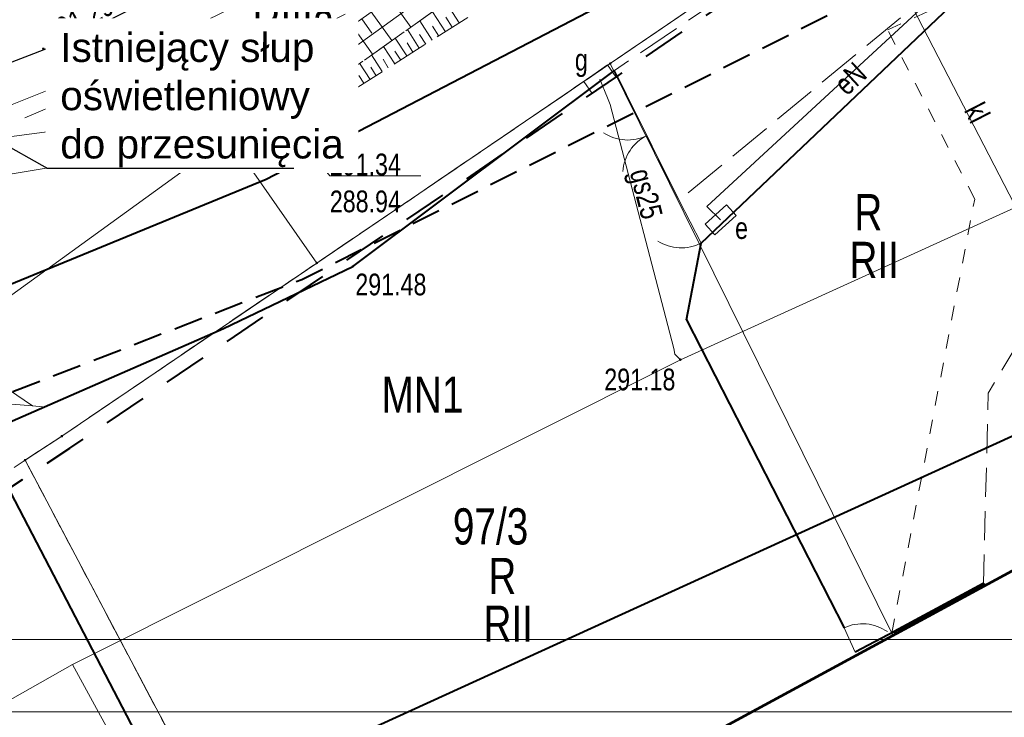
# Model space of a CAD drawing. Header units: metres. Extents: x 7437415 to 7437762, y 5556624 to 5556902.
# Tile 10 of 47: x 7437546 to 7437580, y 5556658 to 5556682. Entities that reach past the tile are written whole.
import ezdxf
from ezdxf import colors
from ezdxf.entities.mleader import LeaderData, LeaderLine
from ezdxf.math import Vec2, Vec3

# ---------------------------------------------------------------- set-up
doc = ezdxf.new("R2010")
doc.units = ezdxf.units.M
doc.header["$MEASUREMENT"] = 0
for name, pattern in [('BUBZ01-500', [1.75, 1.25, -0.5]), ('EGBK02-500', [2, 1.5, -0.5]), ('EGBO02-500', [2.5, 1.5, -1]), ('EGBU01-500', [1, 0.5, -0.5]), ('KTCR02-500', [1.5, 1, -0.5]), ('KTJZ01-500', [2, 1.5, -0.5])]:
    doc.linetypes.add(name, pattern=pattern)
doc.layers.get('0').update_dxf_attribs({"color": 250, "lineweight": 5})
for name, color, linetype, lineweight in [('203-Punkt załamania granicy działki nie stabilizowany', 7, 'Continuous', 5), ('_TABELKA', 7, 'Continuous', 9), ('brama (linia) - symbol', 7, 'Continuous', 5), ('BUBZ01', 250, 'Continuous', 5), ('BUIB02_01', 250, 'Continuous', 5), ('EGBB01', 250, 'Continuous', 5), ('EGBD03', 250, 'Continuous', 5), ('EGBK02', 250, 'Continuous', 5), ('EGBO02', 250, 'Continuous', 5), ('EGBP04_03', 250, 'Continuous', 5), ('EGBU01', 250, 'Continuous', 5), ('Elektryka_opisy_kabli', 7, 'Continuous', 13), ('furtka (linia) - symbol', 7, 'Continuous', 5), ('KTCR02', 250, 'Continuous', 5), ('KTJZ01', 250, 'Continuous', 5), ('KTKR01', 250, 'Continuous', 5), ('KTOK02', 250, 'Continuous', 5), ('KTOK04', 250, 'Continuous', 5), ('KTOK05_01', 250, 'Continuous', 5), ('MPZP', 250, 'Continuous', 5), ('przewód elektroenergetyczny (linia)', 7, 'Continuous', 5), ('przewód elektroenergetyczny (linia)-Atr1', 7, 'Continuous', 5), ('przewód gazowy (linia)', 7, 'Continuous', 5), ('przewód gazowy (linia)-Atr1', 7, 'Continuous', 5), ('przewód kanalizacyjny (linia)', 7, 'Continuous', 5), ('przewód kanalizacyjny (linia)-Atr1', 7, 'Continuous', 5), ('przewód telekomunikacyjny (linia) - symbol', 7, 'Continuous', 5), ('punkt o określonej wysokości (sieć gazowa)', 7, 'Continuous', 5), ('punkt o określonej wysokości (sieć gazowa)-Atr2', 7, 'Continuous', 5), ('punkt o określonej wysokości (sieć kanalizacyjna)', 7, 'Continuous', 5), ('punkt o określonej wysokości (sieć kanalizacyjna)-Atr2', 7, 'Continuous', 5), ('punkt o określonej wysokości (sieć kanalizacyjna)-Atr3', 7, 'Continuous', 5), ('punkt wysokościowy naturalny', 7, 'Continuous', 5), ('punkt wysokościowy sztuczny', 7, 'Continuous', 5), ('RTPW01', 250, 'Continuous', 5), ('RTPW02', 250, 'Continuous', 5), ('SUPG_01', 250, 'Continuous', 5), ('szafa elektroenergetyczna (punkt)', 7, 'Continuous', 5), ('szafa elektroenergetyczna (punkt)-Atr17', 7, 'Continuous', 5), ('szafa gazowa (punkt)', 7, 'Continuous', 5), ('szafa gazowa (punkt)-Atr17', 7, 'Continuous', 5), ('Warstwa 1', 250, 'Continuous', 5), ('właz - siec kanalizacyjna (powierzchnia)', 7, 'Continuous', 5), ('właz okrągły - siec kanalizacyjna (punkt)', 7, 'Continuous', 5), ('właz okrągły - siec kanalizacyjna (punkt)-Atr17', 7, 'Continuous', 5)]:
    doc.layers.add(name, color=color, linetype=linetype, lineweight=lineweight)
doc.styles.get("Standard").update_dxf_attribs({"font": 'txt.shx', "width": 0.75})
doc.styles.add('STYL_ARIAL', font='simplex.shx', dxfattribs={"width": 0.75, "oblique": 0.1})
doc.linetypes.add('KTOK05_01-500', pattern='A,3.75,[13,dgnlstyle-rozp_2015.shx,S=0.002778,R=0,X=0,Y=0],3.75', length=7.5)

# ---------------------------------------------------------------- blocks, each defined once
blk = doc.blocks.new('PT01')
at = {"color": 0, "linetype": 'Continuous', "lineweight": 13, "ltscale": 10}
for p, q in [((46.5, 0), (37.84, 5)), ((6.5, 0), (0, 0)), ((6.5, 0), (16.5, 0)), ((16.5, 0), (26.5, 0)), ((26.5, 0), (36.5, 0)), ((36.5, 0), (27.84, -5)), ((36.5, 0), (46.5, 0)), ((46.5, 0), (50, 0))]:
    blk.add_line(p, q, dxfattribs=at)
blk = doc.blocks.new('OK02')
at = {"layer": 'brama (linia) - symbol', "color": 0, "linetype": 'Continuous', "lineweight": 13, "ltscale": 10}
for centre, start, end in [((-15, 0), 0, 60), ((15, 0), 120, 180)]:
    blk.add_arc(centre, 15, start, end, dxfattribs=at)
blk = doc.blocks.new('OK04')
at = {"color": 0, "linetype": 'Continuous', "lineweight": 0, "ltscale": 10}
blk.add_arc((15, 0.01), 15, 120, 180, dxfattribs=at)
blk = doc.blocks.new('PW01')
at = {"layer": 'punkt wysokościowy naturalny', "linetype": 'Continuous', "lineweight": 13}
h = blk.add_hatch(color=0, dxfattribs=at)
edge = h.paths.add_edge_path()
edge.add_arc((0, 0), 0.45, 0, 360)
blk = doc.blocks.new('US22')
at = {"color": 0, "linetype": 'Continuous', "lineweight": 13, "ltscale": 10}
blk.add_circle((0, 0), 2.5, dxfattribs=at)
blk = doc.blocks.new('US20')
at = {"color": 0, "linetype": 'Continuous', "lineweight": 13, "ltscale": 10}
for p, q in [((-5, -2.5), (-5, 2.5)), ((-5, 2.5), (5, 2.5)), ((5, -2.5), (5, 2.5)), ((-5, -2.5), (5, -2.5))]:
    blk.add_line(p, q, dxfattribs=at)
blk = doc.blocks.new('US18')
at = {"color": 0, "linetype": 'Continuous', "lineweight": 13, "ltscale": 10}
for p, q in [((-5, -2.5), (-5, 2.5)), ((-5, 2.5), (5, 2.5)), ((5, -2.5), (5, 2.5)), ((-5, -2.5), (5, -2.5))]:
    blk.add_line(p, q, dxfattribs=at)
blk = doc.blocks.new('203')
at = {"layer": '203-Punkt załamania granicy działki nie stabilizowany', "linetype": 'Continuous', "lineweight": 13}
h = blk.add_hatch(color=96, dxfattribs=at)
edge = h.paths.add_edge_path()
edge.add_arc((0, 0), 0.45, 0, 360)
blk = doc.blocks.new('PW02')
at = {"layer": 'punkt wysokościowy sztuczny', "linetype": 'Continuous', "lineweight": 13}
h = blk.add_hatch(color=0, dxfattribs=at)
edge = h.paths.add_edge_path()
edge.add_arc((0, 0), 0.45, 0, 360)
blk = doc.blocks.new('_None')

msp = doc.modelspace()

# ---------------------------------------------------------------- linework, layer by layer
at = {"layer": '_TABELKA', "color": 7}
for points in [[(7437755.425, 5556804.566), (7437414.651, 5556804.566), (7437414.651, 5556658.066), (7437755.425, 5556658.066)], [(7437752.925, 5556802.066), (7437417.151, 5556802.066), (7437417.151, 5556660.566), (7437752.925, 5556660.566)]]:
    msp.add_lwpolyline(points, close=True, dxfattribs=at)
at = {"layer": 'BUBZ01', "color": 7, "linetype": 'BUBZ01-500', "lineweight": 13, "flags": 128}
for points in [[(7437555.54, 5556678.94), (7437554.3, 5556679.55), (7437564.94, 5556687.09), (7437572.62, 5556693.02), (7437576.97, 5556698.63), (7437577.76, 5556697.74), (7437573.36, 5556691.57), (7437555.54, 5556678.94)], [(7437577.76, 5556697.74), (7437578.63, 5556697.21), (7437574.37, 5556690.27), (7437554.88, 5556677.9), (7437555.54, 5556678.94), (7437573.36, 5556691.57), (7437577.76, 5556697.74)]]:
    msp.add_lwpolyline(points, close=True, dxfattribs=at)
at = {"layer": 'BUBZ01', "color": 7, "linetype": 'Continuous', "lineweight": 13, "flags": 128}
for points in [[(7437558.75, 5556682.71), (7437559.46, 5556681.72)], [(7437561.12, 5556681.86), (7437560.67, 5556682.58)], [(7437558.09, 5556682.24), (7437558.8, 5556681.25)], [(7437560.65, 5556681.56), (7437560.21, 5556682.25)], [(7437557.43, 5556681.77), (7437558.13, 5556680.78)], [(7437557.76, 5556682), (7437558.11, 5556681.51)], [(7437560.19, 5556681.27), (7437559.77, 5556681.94)], [(7437560.88, 5556681.71), (7437560.66, 5556682.06)], [(7437557.1, 5556681.54), (7437557.45, 5556681.04)], [(7437559.75, 5556680.99), (7437559.34, 5556681.63)], [(7437559.97, 5556681.13), (7437559.76, 5556681.46)], [(7437560.42, 5556681.41), (7437560.2, 5556681.75)], [(7437556.77, 5556681.3), (7437557.47, 5556680.31)], [(7437559.32, 5556680.72), (7437558.92, 5556681.34)], [(7437559.53, 5556680.85), (7437559.33, 5556681.17)], [(7437556.11, 5556680.83), (7437556.81, 5556679.84)], [(7437556.44, 5556681.07), (7437556.79, 5556680.57)], [(7437558.47, 5556680.18), (7437558.1, 5556680.76)], [(7437558.9, 5556680.45), (7437558.51, 5556681.05)], [(7437559.11, 5556680.58), (7437558.91, 5556680.89)], [(7437555.78, 5556680.6), (7437556.13, 5556680.1)], [(7437558.05, 5556679.91), (7437557.69, 5556680.47)], [(7437558.68, 5556680.31), (7437558.5, 5556680.61)], [(7437555.1, 5556680.12), (7437555.45, 5556679.62)], [(7437555.45, 5556680.36), (7437556.15, 5556679.37)], [(7437557.62, 5556679.64), (7437557.28, 5556680.18)], [(7437558.26, 5556680.04), (7437558.08, 5556680.33)], [(7437554.71, 5556679.84), (7437555.24, 5556679.09)], [(7437557.2, 5556679.37), (7437556.87, 5556679.89)], [(7437557.41, 5556679.51), (7437557.24, 5556679.77)], [(7437557.84, 5556679.78), (7437557.66, 5556680.05)], [(7437556.78, 5556679.1), (7437556.46, 5556679.59)], [(7437556.99, 5556679.24), (7437556.83, 5556679.49)], [(7437556.35, 5556678.83), (7437556.05, 5556679.3)], [(7437556.56, 5556678.97), (7437556.41, 5556679.21)], [(7437555.93, 5556678.56), (7437555.64, 5556679.01)], [(7437556.14, 5556678.7), (7437555.99, 5556678.93)], [(7437555.5, 5556678.3), (7437555.32, 5556678.59)], [(7437555.72, 5556678.43), (7437555.59, 5556678.63)], [(7437555.08, 5556678.03), (7437555.02, 5556678.12)], [(7437555.29, 5556678.16), (7437555.23, 5556678.26)]]:
    msp.add_lwpolyline(points, dxfattribs=at)
at = {"layer": 'BUIB02_01', "color": 212, "linetype": 'Continuous', "lineweight": 40, "flags": 128}
msp.add_lwpolyline([(7437478.779, 5556655.789), (7437498.529, 5556658.242), (7437527.258, 5556665.29), (7437554.461, 5556676.462), (7437578.709, 5556689.08)], dxfattribs=at)
at = {"layer": 'EGBB01', "color": 7, "linetype": 'Continuous', "lineweight": 53, "flags": 128}
for points in [[(7437576.15, 5556660.84), (7437579.22, 5556662.5)], [(7437579.22, 5556662.5), (7437579.26, 5556662.425)], [(7437576.19, 5556660.761), (7437576.15, 5556660.84)]]:
    msp.add_lwpolyline(points, dxfattribs=at)
at = {"layer": 'EGBD03', "color": 96, "linetype": 'Continuous', "lineweight": 13, "flags": 128}
for points in [[(7437549.89, 5556680.73), (7437584.26, 5556697.53)], [(7437553.19, 5556677.9), (7437564.3, 5556685.93)], [(7437572.27, 5556684.51), (7437566.34, 5556680.46)], [(7437535.38, 5556674.92), (7437549.89, 5556680.73)], [(7437558.94, 5556675.42), (7437566.34, 5556680.46)], [(7437566.34, 5556680.46), (7437576.06, 5556660.79)], [(7437553.19, 5556677.9), (7437533.16, 5556663.41)], [(7437535.38, 5556674.92), (7437553.19, 5556677.9)], [(7437553.19, 5556677.9), (7437556.21, 5556673.57)], [(7437556.21, 5556673.57), (7437558.94, 5556675.42)], [(7437556.21, 5556673.57), (7437547.41, 5556667.59)], [(7437547.41, 5556667.59), (7437546.14, 5556666.76)], [(7437545.77, 5556666.51), (7437546.14, 5556666.76)], [(7437546.14, 5556666.76), (7437555.292, 5556649.43)], [(7437576.06, 5556660.79), (7437576.099, 5556660.712)]]:
    msp.add_lwpolyline(points, dxfattribs=at)
at = {"layer": 'EGBK02', "color": 96, "linetype": 'EGBK02-500', "lineweight": 13, "flags": 128}
for points in [[(7437572.27, 5556684.51), (7437566.34, 5556680.46)], [(7437566.34, 5556680.46), (7437558.94, 5556675.42)], [(7437558.94, 5556675.42), (7437556.21, 5556673.57)], [(7437556.21, 5556673.57), (7437547.41, 5556667.59)], [(7437547.41, 5556667.59), (7437546.14, 5556666.76)], [(7437546.14, 5556666.76), (7437555.292, 5556649.43)]]:
    msp.add_lwpolyline(points, dxfattribs=at)
at = {"layer": 'EGBO02', "color": 96, "linetype": 'EGBO02-500', "lineweight": 40, "flags": 128}
msp.add_lwpolyline([(7437509.408, 5556641.775), (7437527.366, 5556653.573), (7437535.53, 5556659.046), (7437540.808, 5556662.655), (7437546.047, 5556666.094), (7437546.417, 5556666.344), (7437547.687, 5556667.174), (7437556.491, 5556673.156), (7437559.221, 5556675.006), (7437566.622, 5556680.047), (7437572.551, 5556684.096), (7437578.927, 5556688.403), (7437581.512, 5556689.607), (7437586.468, 5556691.935), (7437596.734, 5556696.524), (7437608.998, 5556702.025), (7437613.531, 5556704.147), (7437646.901, 5556719.682), (7437664.231, 5556728.731), (7437679.981, 5556736.007), (7437721.816, 5556755.672), (7437743.341, 5556772.789), (7437751.664, 5556779.423)], dxfattribs=at)
at = {"layer": 'EGBU01', "color": 96, "linetype": 'EGBU01-500', "lineweight": 13, "flags": 128}
for points in [[(7437575.92, 5556681.62), (7437583.87, 5556685.3)], [(7437572.27, 5556684.51), (7437566.34, 5556680.46)], [(7437566.34, 5556680.46), (7437572.27, 5556684.51)], [(7437578.92, 5556675.78), (7437575.92, 5556681.62)], [(7437566.34, 5556680.46), (7437558.94, 5556675.42)], [(7437558.94, 5556675.42), (7437566.34, 5556680.46)], [(7437576.06, 5556660.79), (7437578.92, 5556675.78)], [(7437558.94, 5556675.42), (7437556.21, 5556673.57)], [(7437556.21, 5556673.57), (7437558.94, 5556675.42)], [(7437556.21, 5556673.57), (7437547.41, 5556667.59)], [(7437547.41, 5556667.59), (7437556.21, 5556673.57)], [(7437547.41, 5556667.59), (7437546.14, 5556666.76)], [(7437546.14, 5556666.76), (7437547.41, 5556667.59)], [(7437545.77, 5556666.51), (7437546.14, 5556666.76)], [(7437546.14, 5556666.76), (7437545.77, 5556666.51)], [(7437546.14, 5556666.76), (7437555.292, 5556649.43)], [(7437555.292, 5556649.43), (7437546.14, 5556666.76)], [(7437576.099, 5556660.712), (7437576.06, 5556660.79)], [(7437576.06, 5556660.79), (7437576.099, 5556660.712)]]:
    msp.add_lwpolyline(points, dxfattribs=at)
at = {"layer": 'KTCR02', "color": 7, "linetype": 'KTCR02-500', "lineweight": 13, "flags": 128}
for points in [[(7437576.91, 5556698.6), (7437575.21, 5556697.2), (7437568.98, 5556691.34), (7437565.71, 5556688.51), (7437562.86, 5556686.65), (7437557.05, 5556683.71), (7437557.69, 5556682.42), (7437553.22, 5556680.18), (7437552.61, 5556681.5), (7437549.38, 5556679.96), (7437545.37, 5556678.26), (7437542.6, 5556677.35), (7437533.32, 5556674.74)], [(7437579.22, 5556662.5), (7437579.39, 5556669.07), (7437584.18, 5556677.18), (7437585.74, 5556680.27), (7437583.87, 5556685.3), (7437583.31, 5556686.59), (7437584.59, 5556687.27), (7437588.01, 5556689.01), (7437588.89, 5556687.53), (7437589.46, 5556686.32), (7437589.32, 5556685.09), (7437590, 5556683.81), (7437589.55, 5556683.08), (7437588.49, 5556679.13), (7437590.29, 5556675.55), (7437592.5, 5556673.98), (7437595.057, 5556670.991)]]:
    msp.add_lwpolyline(points, dxfattribs=at)
at = {"layer": 'KTJZ01', "color": 7, "linetype": 'KTJZ01-500', "lineweight": 13, "flags": 128}
msp.add_lwpolyline([(7437589.109, 5556707.502), (7437587.51, 5556704.57), (7437591.6, 5556694.89), (7437588.51, 5556693.05), (7437585.23, 5556698.82), (7437583.56, 5556697.89), (7437586.26, 5556692.39), (7437588.01, 5556689.01), (7437584.59, 5556687.27), (7437583.01, 5556687.54), (7437568.72, 5556675.73), (7437566.49, 5556680.22), (7437581.79, 5556690.63), (7437580.06, 5556696.08), (7437576.97, 5556698.63), (7437575.78, 5556700.17)], dxfattribs=at)
at = {"layer": 'KTKR01', "color": 7, "linetype": 'Continuous', "lineweight": 30, "flags": 128}
msp.add_lwpolyline([(7437509.93, 5556671.34), (7437513.74, 5556672.37), (7437516.19, 5556672.93), (7437525.36, 5556674.85), (7437534.27, 5556677.12), (7437543.86, 5556679.82), (7437547.6, 5556681.25), (7437562.05, 5556688.41), (7437564.55, 5556690.07), (7437567.61, 5556692.67), (7437574.17, 5556698.83), (7437574.91, 5556699.49), (7437575.69, 5556700.12)], dxfattribs=at)
at = {"layer": 'KTOK02', "color": 7, "linetype": 'Continuous', "lineweight": 13, "flags": 128}
msp.add_lwpolyline([(7437568.72, 5556675.73), (7437566.49, 5556680.22)], dxfattribs=at)
at = {"layer": 'KTOK04', "color": 7, "linetype": 'Continuous', "lineweight": 13, "flags": 128}
for points in [[(7437569.48, 5556674.26), (7437568.72, 5556675.73)], [(7437574.41, 5556660.97), (7437574.8, 5556660.13)]]:
    msp.add_lwpolyline(points, dxfattribs=at)
at = {"layer": 'KTOK05_01', "color": 7, "linetype": 'KTOK05_01-500', "lineweight": 40}
msp.add_line((7437568.97, 5556671.61), (7437574.411, 5556660.97), dxfattribs=at)
at = {"layer": 'KTOK05_01', "color": 7, "linetype": 'KTOK05_01-500', "lineweight": 40, "flags": 128}
for points in [[(7437568.97, 5556671.61), (7437569.48, 5556674.26), (7437578.55, 5556682.89), (7437583.93, 5556685.36)], [(7437552.99, 5556671.31), (7437557.45, 5556673.45), (7437566.49, 5556680.22)], [(7437539.4, 5556661.61), (7437537.97, 5556664.43), (7437544.59, 5556667.64), (7437552.99, 5556671.31)], [(7437544.59, 5556667.64), (7437553.94, 5556649.66), (7437554.329, 5556648.908)], [(7437576.15, 5556660.84), (7437574.8, 5556660.13)]]:
    msp.add_lwpolyline(points, dxfattribs=at)
at = {"layer": 'MPZP', "color": 212, "linetype": 'KTCR02-500', "lineweight": 40, "flags": 128}
msp.add_lwpolyline([(7437480.406, 5556653.046), (7437497.678, 5556655.366), (7437530.257, 5556663.123), (7437555.691, 5556673.002), (7437601.685, 5556696.111), (7437651.01, 5556723.248), (7437712.92, 5556755.928), (7437752.943, 5556777.073)], dxfattribs=at)
at = {"layer": 'MPZP', "color": 212, "linetype": 'KTOK05_01-500', "lineweight": 40, "flags": 128}
msp.add_lwpolyline([(7437495.183, 5556636.991), (7437534.91, 5556646.91), (7437607.002, 5556679.825), (7437691.32, 5556724.349), (7437761.13, 5556762.033)], dxfattribs=at)
at = {"layer": 'przewód elektroenergetyczny (linia)', "color": 1, "linetype": 'Continuous', "lineweight": 13, "flags": 128}
msp.add_lwpolyline([(7437570.15, 5556675.06), (7437569.67, 5556675.52), (7437578.26, 5556683.46), (7437582.47, 5556685.47), (7437587.88, 5556688.07), (7437585.32, 5556692.93), (7437587.22, 5556693.96)], dxfattribs=at)
at = {"layer": 'przewód gazowy (linia)', "color": 52, "linetype": 'Continuous', "lineweight": 13, "true_color": 0xbfbf00, "flags": 128}
for points in [[(7437566.25, 5556679.28), (7437565.98, 5556679.92)], [(7437568.57, 5556670.42), (7437568.53, 5556670.62), (7437566.34, 5556679.04), (7437566.25, 5556679.28)], [(7437568.76, 5556670.23), (7437568.57, 5556670.42)]]:
    msp.add_lwpolyline(points, dxfattribs=at)
at = {"layer": 'przewód kanalizacyjny (linia)', "color": 36, "linetype": 'Continuous', "lineweight": 13, "flags": 128}
for points in [[(7437585.379, 5556665.743), (7437575.73, 5556684.44)], [(7437512.46, 5556667.77), (7437535.98, 5556676.65), (7437554.59, 5556679.12)]]:
    msp.add_lwpolyline(points, dxfattribs=at)
at = {"layer": 'punkt o określonej wysokości (sieć kanalizacyjna)-Atr2', "color": 7, "flags": 128}
msp.add_lwpolyline([(7437554.59, 5556679.12), (7437556.66, 5556676.58), (7437559.806, 5556676.58)], dxfattribs=at)
at = {"layer": 'SUPG_01', "color": 52, "linetype": 'Continuous', "lineweight": 13, "flags": 128}
for points in [[(7437619.69, 5556696.07), (7437619.33, 5556696.07), (7437605.899, 5556688.332), (7437599.734, 5556685.262), (7437589.523, 5556679.677), (7437568.76, 5556670.23), (7437547.783, 5556659.698), (7437510.677, 5556638.674)], [(7437547.783, 5556659.698), (7437553.822, 5556648.633)]]:
    msp.add_lwpolyline(points, dxfattribs=at)
at = {"layer": 'Warstwa 1', "color": 207, "linetype": 'Continuous', "lineweight": 53, "true_color": 0x6e1e6e, "flags": 128}
msp.add_lwpolyline([(7437466.384, 5556694.725), (7437479.253, 5556654.299), (7437507.556, 5556623.548), (7437507.556, 5556623.548), (7437761.553, 5556761.255), (7437724.258, 5556829.774), (7437466.384, 5556694.725)], close=True, dxfattribs=at)
at = {"layer": 'właz - siec kanalizacyjna (powierzchnia)', "color": 36, "linetype": 'Continuous', "lineweight": 13, "flags": 128}
msp.add_lwpolyline([(7437555.6, 5556678.78), (7437555.56, 5556678.53), (7437555.46, 5556678.29), (7437555.29, 5556678.1), (7437555.07, 5556677.96), (7437554.83, 5556677.89), (7437554.57, 5556677.89), (7437554.33, 5556677.96), (7437554.11, 5556678.1), (7437553.94, 5556678.29), (7437553.84, 5556678.53), (7437553.8, 5556678.78), (7437553.84, 5556679.03), (7437553.94, 5556679.27), (7437554.11, 5556679.46), (7437554.33, 5556679.6), (7437554.57, 5556679.67), (7437554.83, 5556679.67), (7437555.07, 5556679.6), (7437555.29, 5556679.46), (7437555.46, 5556679.27), (7437555.56, 5556679.03), (7437555.6, 5556678.78)], close=True, dxfattribs=at)

# ---------------------------------------------------------------- block references
at = {"layer": 'EGBP04_03', "color": 96, "linetype": 'Continuous', "lineweight": 13, "xscale": 0.1, "yscale": 0.1, "zscale": 0.1}
for p in [(7437549.89, 5556680.73), (7437566.34, 5556680.46), (7437553.19, 5556677.9), (7437558.94, 5556675.42), (7437556.21, 5556673.57), (7437547.41, 5556667.59), (7437546.14, 5556666.76), (7437576.06, 5556660.79)]:
    msp.add_blockref('203', p, dxfattribs=at)
at = {"layer": 'furtka (linia) - symbol', "color": 7, "linetype": 'Continuous', "lineweight": 13, "xscale": 0.1, "yscale": 0.1, "zscale": 0.1}
for p, rotation in [((7437569.48, 5556674.26), 117.339), ((7437574.41, 5556660.97), 294.905)]:
    msp.add_blockref('OK04', p, dxfattribs=dict(at, rotation=rotation))
at = {"layer": 'KTOK02', "color": 7, "linetype": 'Continuous', "lineweight": 13, "xscale": 0.1, "yscale": 0.1, "zscale": 0.1, "rotation": 116.412}
msp.add_blockref('OK02', (7437567.605, 5556677.975), dxfattribs=at)
at = {"layer": 'przewód telekomunikacyjny (linia) - symbol', "color": 30, "linetype": 'Continuous', "lineweight": 13, "xscale": 0.1, "yscale": 0.1, "zscale": 0.1, "rotation": 354.976}
msp.add_blockref('PT01', (7437541.76, 5556669.04), dxfattribs=at)
at = {"layer": 'punkt o określonej wysokości (sieć gazowa)', "color": 7, "linetype": 'Continuous', "lineweight": 13, "xscale": 0.1, "yscale": 0.1, "zscale": 0.1}
msp.add_blockref('PW01', (7437568.76, 5556670.23), dxfattribs=at)
at = {"layer": 'punkt o określonej wysokości (sieć kanalizacyjna)', "color": 7, "linetype": 'Continuous', "lineweight": 13, "xscale": 0.1, "yscale": 0.1, "zscale": 0.1}
msp.add_blockref('PW01', (7437554.59, 5556679.12), dxfattribs=at)
at = {"layer": 'RTPW02', "color": 7, "linetype": 'Continuous', "lineweight": 13, "xscale": 0.1, "yscale": 0.1, "zscale": 0.1}
for p in [(7437546.77, 5556680.97), (7437553.22, 5556680.18), (7437557.45, 5556673.45)]:
    msp.add_blockref('PW02', p, dxfattribs=at)
at = {"layer": 'szafa elektroenergetyczna (punkt)', "color": 7, "linetype": 'Continuous', "lineweight": 13, "xscale": 0.09999999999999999, "yscale": 0.09999999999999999, "zscale": 0.09999999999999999, "rotation": 42.51000000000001}
msp.add_blockref('US18', (7437570.15, 5556675.06), dxfattribs=at)
at = {"layer": 'szafa gazowa (punkt)', "color": 7, "linetype": 'Continuous', "lineweight": 13, "xscale": 0.1, "yscale": 0.1, "zscale": 0.1, "rotation": 35.311}
msp.add_blockref('US20', (7437565.98, 5556679.92), dxfattribs=at)
at = {"layer": 'właz okrągły - siec kanalizacyjna (punkt)', "color": 7, "linetype": 'Continuous', "lineweight": 13, "xscale": 0.1, "yscale": 0.1, "zscale": 0.1}
msp.add_blockref('US22', (7437554.59, 5556679.12), dxfattribs=at)

# ---------------------------------------------------------------- texts
at = {"layer": 'EGBD03', "color": 96, "linetype": 'Continuous', "lineweight": 30, "insert": (7437548.27, 5556678.08), "char_height": 1.25, "attachment_point": 7, "rotation": 20.0588, "line_spacing_factor": 0.6}
msp.add_mtext('\\FWORKING_1250;\\H1x;\\W0.8;309/3', dxfattribs=at)
at = {"layer": 'EGBD03', "color": 96, "linetype": 'Continuous', "lineweight": 30, "insert": (7437560.908, 5556663.83), "char_height": 1.25, "attachment_point": 7, "line_spacing_factor": 0.6}
msp.add_mtext('\\FWORKING_1250;\\H1x;\\W0.8;97/3', dxfattribs=at)
at = {"layer": 'EGBK02', "color": 96, "linetype": 'Continuous', "lineweight": 30, "char_height": 1.25, "line_spacing_factor": 0.6}
for s, insert, attachment_point in [('\\FWORKING_1250;\\H1x;\\W0.8;RIIIa', (7437553.992, 5556682.579), 1), ('\\FWORKING_1250;\\H1x;\\W0.8;RII', (7437574.598, 5556673.053), 7), ('\\FWORKING_1250;\\H1x;\\W0.8;RII', (7437561.965, 5556660.486), 7)]:
    msp.add_mtext(s, dxfattribs=dict(at, insert=insert, attachment_point=attachment_point))
at = {"layer": 'EGBU01', "color": 96, "linetype": 'Continuous', "lineweight": 30, "char_height": 1.25, "attachment_point": 7, "line_spacing_factor": 0.6}
for insert in [(7437551.182, 5556677.66), (7437574.766, 5556674.702), (7437562.134, 5556662.135)]:
    msp.add_mtext('\\FWORKING_1250;\\H1x;\\W0.8;R', dxfattribs=dict(at, insert=insert))
at = {"layer": 'MPZP', "color": 212, "linetype": 'Continuous', "lineweight": 30, "insert": (7437558.449, 5556668.4), "char_height": 1.25, "attachment_point": 7, "line_spacing_factor": 0.6}
msp.add_mtext('\\FWORKING_1250;\\H1x;\\W0.8;MN1', dxfattribs=at)
at = {"layer": 'przewód elektroenergetyczny (linia)-Atr1', "color": 1, "insert": (7437574.255, 5556679.588), "char_height": 0.75, "attachment_point": 4, "rotation": 42.748, "line_spacing_factor": 0.6}
msp.add_mtext('\\FWORKING_1250;\\H1x;\\W0.8;eN', dxfattribs=at)
at = {"layer": 'przewód gazowy (linia)-Atr1', "color": 7, "insert": (7437567.729, 5556676.898), "char_height": 0.75, "attachment_point": 1, "rotation": 284.579, "line_spacing_factor": 0.6}
msp.add_mtext('\\FWORKING_1250;\\H1x;\\W0.8;gs25', dxfattribs=at)
at = {"layer": 'przewód kanalizacyjny (linia)-Atr1', "color": 36, "insert": (7437578.872, 5556679.018), "char_height": 0.75, "attachment_point": 4, "rotation": 297.213, "line_spacing_factor": 0.6}
msp.add_mtext('\\FWORKING_1250;\\H1x;\\W0.8;kl', dxfattribs=at)
at = {"layer": 'punkt o określonej wysokości (sieć gazowa)-Atr2', "color": 7, "insert": (7437566.135, 5556669.162), "char_height": 0.75, "attachment_point": 7, "line_spacing_factor": 0.6}
msp.add_mtext('\\FWORKING_1250;\\H1x;\\W0.8;291.18', dxfattribs=at)
at = {"layer": 'punkt o określonej wysokości (sieć kanalizacyjna)-Atr2', "color": 36, "insert": (7437556.66, 5556676.588), "char_height": 0.75, "attachment_point": 7, "line_spacing_factor": 0.6}
msp.add_mtext('\\FWORKING_1250;\\H1x;\\W0.8;291.34', dxfattribs=at)
at = {"layer": 'punkt o określonej wysokości (sieć kanalizacyjna)-Atr3', "color": 36, "insert": (7437556.66, 5556675.312), "char_height": 0.75, "attachment_point": 7, "line_spacing_factor": 0.6}
msp.add_mtext('\\FWORKING_1250;\\H1x;\\W0.8;288.94', dxfattribs=at)
at = {"layer": 'RTPW01', "color": 7, "linetype": 'Continuous', "lineweight": 13, "char_height": 0.75, "attachment_point": 7, "line_spacing_factor": 0.6}
for s, insert, rotation in [('\\FWORKING_1250;\\H1x;\\W0.8;291.29', (7437547.106, 5556681.079), 27.694), ('\\FWORKING_1250;\\H1x;\\W0.8;291.53', (7437553.365, 5556679.067), 26.565)]:
    msp.add_mtext(s, dxfattribs=dict(at, insert=insert, rotation=rotation))
at = {"layer": 'RTPW01', "color": 7, "linetype": 'Continuous', "lineweight": 13, "insert": (7437557.541, 5556672.443), "char_height": 0.75, "attachment_point": 7, "line_spacing_factor": 0.6}
msp.add_mtext('\\FWORKING_1250;\\H1x;\\W0.8;291.48', dxfattribs=at)
at = {"layer": 'szafa elektroenergetyczna (punkt)-Atr17', "color": 7, "insert": (7437570.65, 5556674.39), "char_height": 0.75, "attachment_point": 7, "line_spacing_factor": 0.6}
msp.add_mtext('\\FWORKING_1250;\\H1x;\\W0.8;e', dxfattribs=at)
at = {"layer": 'szafa gazowa (punkt)-Atr17', "color": 7, "insert": (7437565.12, 5556679.99), "char_height": 0.75, "attachment_point": 7, "line_spacing_factor": 0.6}
msp.add_mtext('\\FWORKING_1250;\\H1x;\\W0.8;g', dxfattribs=at)
at = {"layer": 'właz okrągły - siec kanalizacyjna (punkt)-Atr17', "color": 7, "insert": (7437554.513, 5556677.815), "char_height": 0.75, "attachment_point": 7, "line_spacing_factor": 0.6}
msp.add_mtext('\\FWORKING_1250;\\H1x;\\W0.8;k', dxfattribs=at)

# ---------------------------------------------------------------- next in the draw order: leaders
at = {"layer": 'Elektryka_opisy_kabli', "linetype": 'Continuous', "lineweight": 13}
ml = msp.add_multileader_mtext('Standard', dxfattribs=at)
ml.set_content('{\\fArial|b0|i0|c238|p34;\\W1;Istniejący słup\\Poświetleniowy\\Pdo przesunięcia}', color=256, style='STYL_ARIAL')
ml.set_leader_properties()
ml.set_arrow_properties(name='NONE')
ml.build(insert=Vec2(0, 0))
ml.multileader.update_dxf_attribs({"text_left_attachment_type": 5, "text_right_attachment_type": 5, "dogleg_length": 0.36, "arrow_head_size": 0.1})
ctx = ml.context
ctx.base_point, ctx.char_height, ctx.arrow_head_size, ctx.landing_gap_size, ctx.plane_origin = Vec3(7437547.265, 5556676.848), 1, 0.1, 0.09, Vec3(7437487.278, 5556649.957)
ctx.left_attachment, ctx.right_attachment = 5, 5
notes = []
notes.append((ctx, [(0, (1, 1, 0), (7437546.905, 5556676.848), (1, 0), 0.36, [(0, [(7437531.959, 5556685.215)], 0, [])])]))
ctx.mtext.insert, ctx.mtext.line_spacing_style, ctx.mtext.flow_direction = Vec3(7437547.355, 5556681.515), 2, 5
ctx.mtext.has_bg_fill, ctx.mtext.bg_color, ctx.mtext.bg_scale_factor, ctx.mtext.bg_transparency, ctx.mtext.use_window_bg_color = 1, -1027028792, 1.5, 0, 1
for ctx, leaders in notes:
    for number, flags, end, landing, length, lines in leaders:
        leader = LeaderData()
        leader.index, (leader.has_last_leader_line, leader.has_dogleg_vector, leader.attachment_direction) = number, flags
        leader.last_leader_point, leader.dogleg_vector, leader.dogleg_length = Vec3(end), Vec3(landing), length
        for number, points, colour, breaks in lines:
            line = LeaderLine()
            line.index, line.vertices, line.color, line.breaks = number, Vec3.list(points), colors.encode_raw_color(colour), breaks
            leader.lines.append(line)
        ctx.leaders.append(leader)

doc.saveas('drawing.dxf')
